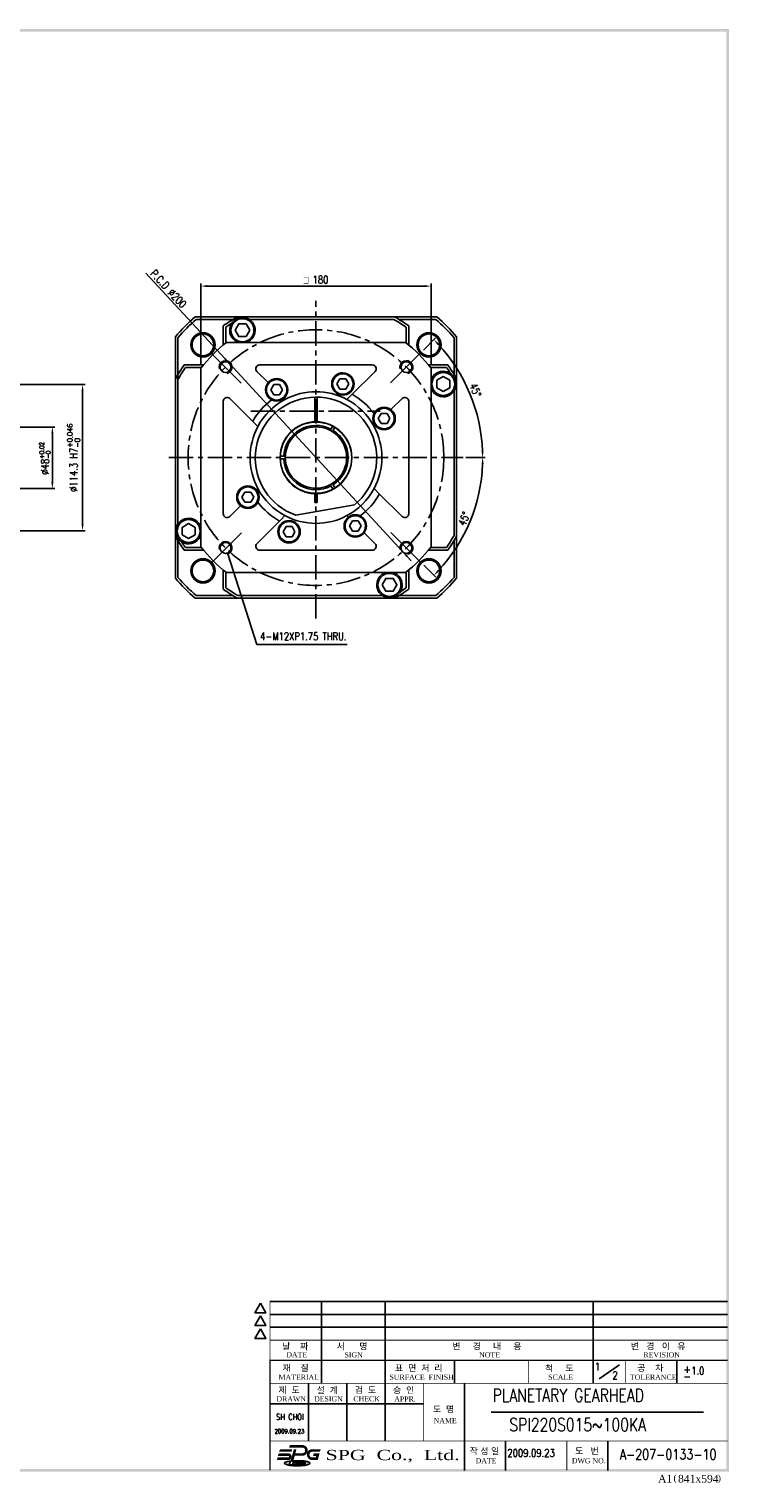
# Model space of a CAD drawing. Header units: inches. Extents: x -53 to 13571, y -3029 to 1121.
# Tile 2 of 2: x 474 to 748, y 552 to 1121. Entities that reach past the tile are written whole.
import ezdxf
from ezdxf.enums import TextEntityAlignment as Align

# ---------------------------------------------------------------- set-up
doc = ezdxf.new("R2010")
doc.units = ezdxf.units.IN
doc.header["$LTSCALE"] = 0.3
doc.linetypes.add('CENTER', pattern=[50.8, 31.75, -6.35, 6.35, -6.35])
for name, color, linetype in [('3', 3, 'Continuous'), ('AM_0N', 7, 'Continuous'), ('CENTER', 1, 'CENTER'), ('DIM', 3, 'Continuous'), ('M3', 9, 'Continuous'), ('OBJ', 7, 'Continuous'), ('외형선(ISO)', 7, 'Continuous')]:
    doc.layers.add(name, color=color, linetype=linetype)
doc.styles.add('ARIAL', font='TIMES.TTF', dxfattribs={"height": 45})
doc.styles.add('DUTCH', font='dutch.ttf', dxfattribs={"height": 4})
doc.styles.add('HBRDS', font='SIMPLEX', dxfattribs={"width": 0.8, "height": 3, "bigfont": 'HBRDS'})
doc.styles.add('WHGTXT', font='simplex.shx', dxfattribs={"width": 0.8, "height": 3, "bigfont": 'whgtxt.shx'})
doc.styles.add('WHTMTXT', font='ROMANT.shx', dxfattribs={"width": 0.8, "height": 5, "bigfont": 'WHTMTXT.shx'})
doc.dimstyles.new('WHGTXT', dxfattribs={"dimtxt": 3, "dimasz": 2.5, "dimexe": 1, "dimexo": 1, "dimgap": 0.8, "dimtad": 1, "dimdsep": 46, "dimtxsty": 'WHGTXT', "dimcen": 0, "dimclrd": 3, "dimclre": 3, "dimclrt": 3, "dimazin": 2, "dimtfac": 1, "dimtmove": 0, "dimatfit": 3, "dimfxl": 0, "dimtolj": 1, "dimtzin": 0, "dimarcsym": 0})
doc.dimstyles.new('WHGTXT$0', dxfattribs={"dimtxt": 3, "dimasz": 2.5, "dimexe": 1, "dimexo": 1, "dimgap": 1, "dimtad": 1, "dimdec": 4, "dimdsep": 46, "dimtxsty": 'WHGTXT', "dimcen": 0, "dimclrd": 3, "dimclre": 3, "dimclrt": 3, "dimadec": 0, "dimazin": 0, "dimtfac": 1, "dimtdec": 4, "dimtmove": 0, "dimatfit": 3, "dimfxl": 0, "dimtvp": 1, "dimtolj": 1, "dimtzin": 0, "dimlwd": -1, "dimlwe": -1, "dimarcsym": 0})
doc.dimstyles.new('WHGTXT$2', dxfattribs={"dimtxt": 3, "dimasz": 2.5, "dimexe": 1, "dimexo": 1, "dimgap": 1, "dimtad": 1, "dimdec": 4, "dimdsep": 46, "dimtxsty": 'WHGTXT', "dimcen": 0, "dimclrd": 3, "dimclre": 3, "dimclrt": 3, "dimadec": 0, "dimazin": 0, "dimtfac": 1, "dimtdec": 4, "dimtmove": 0, "dimatfit": 3, "dimfxl": 0, "dimtvp": 1, "dimtolj": 1, "dimtzin": 0, "dimlwd": -1, "dimlwe": -1, "dimarcsym": 0})
doc.dimstyles.new('WHGTXT$7', dxfattribs={"dimtxt": 3, "dimasz": 2.5, "dimexe": 1, "dimexo": 1, "dimgap": 1.5, "dimtad": 1, "dimdec": 4, "dimzin": 9, "dimdsep": 46, "dimtxsty": 'WHGTXT', "dimcen": 0, "dimclrd": 256, "dimclre": 256, "dimclrt": 256, "dimadec": 4, "dimazin": 2, "dimtp": 0.01, "dimtm": -0.01, "dimtfac": 1, "dimtdec": 4, "dimtmove": 0, "dimatfit": 3, "dimfxl": 0, "dimtzin": 0, "dimarcsym": 0})

# ---------------------------------------------------------------- blocks, each defined once
blk = doc.blocks.new('A$C1B8249F6')
at = {"layer": 'M3'}
h = blk.add_hatch(color=256, dxfattribs=at)
h.paths.add_polyline_path([(632.01, 9.99, 0.014588), (630.55, 9.95), (630.12, 8.34), (628.91, 8.34), (629.31, 9.83), (629.27, 9.83, 0.015619), (628.47, 9.7, 0.063192), (627.18, 9.27, 0.287816), (627.01, 8.99, 0.287816), (627.18, 8.72, 0.063192), (628.47, 8.28, 0.028693), (629.95, 8.08, 0.020666), (632.01, 7.99, 0.020666), (634.07, 8.08, 0.028693), (635.54, 8.28, 0.063192), (636.84, 8.72, 0.287816), (637.01, 8.99, 0.287816), (636.84, 9.27, 0.063192), (635.54, 9.7, 0.028693), (634.07, 9.91, 0.020666)])
h.paths.add_polyline_path([(632.52, 9.37), (633.32, 9.37), (633.32, 9.07), (633.07, 9.07), (633.07, 8.37), (632.77, 8.37), (632.77, 9.07), (632.52, 9.07)], flags=16)
h.paths.add_polyline_path([(632.42, 9.07), (632.42, 8.67, -0.414214), (632.12, 8.37), (631.92, 8.37, -0.414214), (631.62, 8.67), (631.62, 9.07, -0.414214), (631.92, 9.37), (632.12, 9.37, -0.414214)], flags=16)
h.paths.add_polyline_path([(632.12, 8.77, -0.414214), (632.02, 8.67, -0.414214), (631.92, 8.77), (631.92, 8.97, -0.414214), (632.02, 9.07, -0.414214), (632.12, 8.97)], flags=0)
h.paths.add_polyline_path([(633.72, 9.37), (633.92, 9.37, -0.414214), (634.22, 9.07), (634.22, 8.67, -0.414214), (633.92, 8.37), (633.72, 8.37, -0.414214), (633.42, 8.67), (633.42, 9.07, -0.414214)], flags=16)
h.paths.add_polyline_path([(631.52, 9.37), (631.52, 8.37), (631.22, 8.37), (630.87, 8.37), (630.52, 8.37), (630.52, 9.37), (630.82, 9.37), (631.02, 8.97), (631.22, 9.37)], flags=16)
h.paths.add_polyline_path([(633.82, 9.07, -0.414214), (633.92, 8.97), (633.92, 8.77, -0.414214), (633.82, 8.67, -0.414214), (633.72, 8.77), (633.72, 8.97, -0.414214)], flags=0)
h.paths.add_polyline_path([(634.32, 9.37), (634.82, 9.37, -0.414214), (635.12, 9.07), (635.12, 8.97, -0.291463), (634.95, 8.69), (635.12, 8.37), (634.78, 8.37), (634.62, 8.67), (634.62, 8.67), (634.62, 8.37), (634.32, 8.37)], flags=16)
h.paths.add_polyline_path([(634.62, 9.07), (634.77, 9.07, -1), (634.77, 8.97), (634.62, 8.97)], flags=0)
at = {"layer": '3', "color": 9}
for points in [[(0, 569.88), (1, 568.88), (800.82, 569.88), (800.82, 568.88)], [(800.82, 569.38), (799.82, 569.38), (800.82, 5.71), (799.82, 6.71)], [(800.82, 5.71), (799.82, 6.71), (0, 5.71), (1, 6.71)]]:
    blk.add_trace(points, dxfattribs=at)
at = {"layer": 'M3'}
for p, q in [((621.32, 72.21), (800.32, 72.21)), ((641.47, 72.21), (641.47, 40.21)), ((666.42, 72.21), (666.42, 40.21)), ((747.67, 72.21), (747.67, 40.21)), ((621.32, 67.16), (800.32, 67.16)), ((621.32, 62.21), (800.32, 62.21)), ((693.52, 49.21), (693.52, 40.21)), ((750.12, 41.94), (757.97, 47.48)), ((780.42, 49.21), (780.42, 40.21)), ((636.42, 40.21), (636.42, 17.71)), ((651.42, 40.21), (651.42, 17.71)), ((666.42, 40.21), (666.42, 17.71)), ((697.42, 40.21), (697.42, 6.21)), ((621.32, 32.21), (681.42, 32.21)), ((707.82, 29.01), (790.82, 29.01)), ((713.42, 17.71), (713.42, 6.21)), ((753.42, 17.71), (753.42, 6.21)), ((628.91, 8.34), (629.31, 9.84)), ((628.91, 8.34), (630.12, 8.34)), ((629.27, 9.83), (629.31, 9.83)), ((630.12, 8.34), (630.55, 9.95)), ((630.52, 9.37), (630.52, 8.37)), ((630.52, 9.37), (630.82, 9.37)), ((630.52, 8.37), (630.82, 8.37)), ((630.82, 9.37), (631.02, 8.97)), ((630.82, 8.77), (630.82, 8.37)), ((630.82, 8.77), (630.87, 8.37)), ((630.87, 8.37), (631.17, 8.37)), ((631.02, 8.97), (631.22, 9.37)), ((631.22, 8.77), (631.17, 8.37)), ((631.22, 9.37), (631.52, 9.37)), ((631.22, 8.77), (631.22, 8.37)), ((631.22, 8.37), (631.52, 8.37)), ((631.52, 9.37), (631.52, 8.37)), ((631.62, 9.07), (631.62, 8.67)), ((631.92, 9.37), (632.12, 9.37)), ((631.92, 8.97), (631.92, 8.77)), ((631.92, 8.37), (632.12, 8.37)), ((632.02, 9.07), (632.02, 9.07)), ((632.02, 8.67), (632.02, 8.67)), ((632.12, 8.97), (632.12, 8.77)), ((632.42, 9.07), (632.42, 8.67)), ((632.52, 9.37), (632.52, 9.07)), ((632.52, 9.37), (633.32, 9.37)), ((632.52, 9.07), (632.77, 9.07)), ((632.77, 9.07), (632.77, 8.37)), ((632.77, 8.37), (633.07, 8.37)), ((633.07, 9.07), (633.07, 8.37)), ((633.07, 9.07), (633.32, 9.07)), ((633.32, 9.37), (633.32, 9.07)), ((633.42, 9.07), (633.42, 8.67)), ((633.72, 9.37), (633.92, 9.37)), ((633.72, 8.97), (633.72, 8.77)), ((633.72, 8.37), (633.92, 8.37)), ((633.82, 9.07), (633.82, 9.07)), ((633.82, 8.67), (633.82, 8.67)), ((633.92, 8.97), (633.92, 8.77)), ((634.22, 9.07), (634.22, 8.67)), ((634.32, 9.37), (634.32, 8.37)), ((634.32, 9.37), (634.82, 9.37)), ((634.32, 8.37), (634.62, 8.37)), ((634.62, 9.07), (634.62, 8.97)), ((634.62, 9.07), (634.77, 9.07)), ((634.62, 8.97), (634.77, 8.97)), ((634.62, 8.67), (634.62, 8.67)), ((634.62, 8.67), (634.62, 8.37)), ((634.78, 8.37), (634.62, 8.67)), ((634.78, 8.37), (635.12, 8.37)), ((634.82, 9.02), (634.82, 9.02)), ((635.12, 8.37), (634.95, 8.69)), ((635.12, 9.07), (635.12, 8.97))]:
    blk.add_line(p, q, dxfattribs=at)
for points in [[(617.58, 71.6), (615.42, 67.85), (619.75, 67.85)], [(617.58, 66.65), (615.42, 62.9), (619.75, 62.9)], [(617.58, 61.55), (615.42, 57.8), (619.75, 57.8)]]:
    blk.add_lwpolyline(points, close=True, dxfattribs=at)
for points, const_width in [([(621.32, 72.21), (621.32, 49.21)], 0.3), ([(621.32, 57.11), (800.32, 57.11)], 0.3), ([(641.47, 49.21), (641.47, 57.11)], 0.3), ([(666.42, 40.21), (666.42, 57.11)], 0.3), ([(747.67, 49.21), (747.67, 57.11)], 0.3), ([(800.32, 49.21), (621.32, 49.21), (621.32, 6.21)], 0.5), ([(722.42, 40.21), (722.42, 49.21)], 0.3), ([(760.42, 40.21), (760.42, 49.21)], 0.3), ([(621.32, 40.21), (800.32, 40.21)], 0.3), ([(681.42, 17.71), (681.42, 40.21)], 0.3), ([(621.32, 17.71), (800.32, 17.71)], 0.3), ([(697.42, 6.21), (697.42, 17.71)], 0.3), ([(737.42, 6.21), (737.42, 17.71)], 0.3), ([(631.15, 14.36), (630, 10.07)], 1)]:
    blk.add_lwpolyline(points, dxfattribs=dict(at, const_width=const_width))
at = {"layer": 'M3', "const_width": 1}
for points in [[(624.73, 12.37), (628.52, 12.37, -1), (628.52, 10.74), (624.29, 10.74)], [(629.77, 13.99), (625.91, 13.99, 0.265514), (625.49, 13.75, 0.110713)], [(629.1, 15.62), (634, 15.61, -0.998395), (634, 12.41), (630.94, 12.41)], [(640.9, 13.99), (637.9, 13.99, 1), (637.9, 10.74), (639.64, 10.74), (640.08, 12.37), (638.48, 12.37)]]:
    blk.add_lwpolyline(points, format="xyb", dxfattribs=at)
at = {"layer": 'M3'}
for points in [[(627.01, 8.99, 0.287816), (627.18, 8.72, 0.063192), (628.47, 8.28, 0.028693), (629.95, 8.08, 0.020666), (632.01, 7.99, 0.020666), (634.07, 8.08, 0.028693), (635.54, 8.28, 0.063192), (636.84, 8.72, 0.287816), (637.01, 8.99, 0.287816), (636.84, 9.27, 0.063192), (635.54, 9.7, 0.028693), (634.07, 9.91, 0.020666), (632.01, 9.99, 0.014921), (630.52, 9.95, 0.014921)], [(630.52, 9.94, 0.039771), (628.47, 9.7, 0.063192), (627.18, 9.27, 0.287816), (627.01, 8.99, 0.287816)]]:
    blk.add_lwpolyline(points, format="xyb", dxfattribs=at)
for centre, radius, start, end in [((631.92, 9.07), 0.3, 90, 180), ((631.92, 8.67), 0.3, 180, 270), ((632.02, 8.97), 0.1, 90, 180), ((632.02, 8.77), 0.1, 180, 270), ((632.02, 8.97), 0.1, 0, 90), ((632.02, 8.77), 0.1, 270, 0), ((632.12, 9.07), 0.3, 0, 90), ((632.12, 8.67), 0.3, 270, 0), ((633.72, 9.07), 0.3, 90, 180), ((633.72, 8.67), 0.3, 180, 270), ((633.82, 8.97), 0.1, 90, 180), ((633.82, 8.77), 0.1, 180, 270), ((633.82, 8.97), 0.1, 0, 90), ((633.82, 8.77), 0.1, 270, 0), ((633.92, 9.07), 0.3, 0, 90), ((633.92, 8.67), 0.3, 270, 0), ((634.77, 9.02), 0.05, 0, 90), ((634.77, 9.02), 0.05, 270, 0), ((634.82, 9.07), 0.3, 0, 90), ((634.82, 8.97), 0.3, 295.0022, 0)]:
    blk.add_arc(centre, radius, start, end, dxfattribs=at)
for points in [[(624.73, 11.87), (624.73, 12.87), (624.46, 11.87)], [(625.92, 13.49), (625.06, 14), (624.89, 13.49)], [(629.1, 16.12), (628.83, 15.12), (629.1, 15.12)], [(629.77, 14.49), (629.77, 13.49), (630.04, 14.49)], [(630.67, 14.49), (631.63, 14.23), (631.7, 14.49)], [(638.21, 11.87), (638.48, 11.87), (638.48, 12.87)], [(640.9, 13.49), (641.17, 14.49), (640.9, 14.49)], [(624.29, 10.24), (624.29, 11.24), (624.03, 10.24)], [(630.48, 9.94), (629.51, 10.2), (629.42, 9.85)]]:
    blk.add_solid(points, dxfattribs=at)
at = {"layer": 'M3', "style": 'ARIAL'}
for s, height, p in [('날    짜', 2.5, (626.1, 53.46)), ('DATE', 2, (627.74, 50.43)), ('서      명', 2.5, (647.39, 53.48)), ('SIGN', 2, (650.49, 50.39)), ('변     경     내     용', 2.5, (692.67, 53.49)), ('NOTE', 2, (703.11, 50.38)), ('변   경   이   유', 2.5, (762.49, 53.53)), ('REVISION', 2, (767.38, 50.4)), ('재    질', 2.5, (626.27, 45.02)), ('표  면  처  리', 2.5, (670.25, 45)), ('척     도', 2.5, (728.91, 44.94)), ('공    차', 2.5, (765, 45.03)), ('MATERIAL', 2, (624.72, 41.64)), ('SURFACE  FINISH', 2, (668.09, 41.67)), ('SCALE', 2, (730.16, 41.67)), ('TOLERANCE', 2, (762.13, 41.66)), ('DRAWN', 2, (623.88, 33.16)), ('제  도', 2.5, (624.66, 36.38)), ('DESIGN', 2, (638.6, 33.16)), ('설  계', 2.5, (639.59, 36.33)), ('CHECK', 2, (653.95, 33.17)), ('검  도', 2.5, (654.54, 36.38)), ('승  인', 2.5, (669.46, 36.36)), ('APPR.', 2, (669.94, 33.13)), ('도  명', 2.5, (685.07, 28.87)), ('NAME', 2, (685.36, 24.66)), ('작 성 일', 2.5, (699.45, 12.49)), ('도   번', 2.5, (740.65, 12.57)), ('DATE', 2, (701.77, 9)), ('DWG NO.', 2, (739.41, 8.99)), ('A1  841x594', 3, (773.12, 1.44)), ('(                 )', 2.5, (779.14, 1.97))]:
    blk.add_text(s, height=height, dxfattribs=at).set_placement(p)
at = {"layer": 'M3', "style": 'HBRDS', "width": 0.9}
for s, p in [('+', (782.97, 44.29)), ('-', (782.97, 41.51))]:
    blk.add_text(s, height=3, dxfattribs=at).set_placement(p)
at = {"layer": 'M3', "style": 'DUTCH', "width": 1.424043}
blk.add_text('SPG  Co.,  Ltd.', height=4, dxfattribs=at).set_placement((643.09, 10.22), (695.5, 10.22), align=Align.FIT)
blk = doc.blocks.new('*D225')
at = {"color": 3}
for p, q in [((541.05, 989.28), (541.05, 1021.34)), ((543.55, 1020.34), (628.55, 1020.34)), ((631.05, 989.28), (631.05, 1021.34))]:
    blk.add_line(p, q, dxfattribs=at)
for points in [[(543.55, 1020.76), (543.55, 1019.93), (541.05, 1020.34)], [(628.55, 1020.76), (628.55, 1019.93), (631.05, 1020.34)]]:
    blk.add_solid(points, dxfattribs=at)
at = {"layer": 'Defpoints', "color": 0}
for p in [(631.05, 1020.34), (541.05, 988.28), (631.05, 988.28)]:
    blk.add_point(p, dxfattribs=at)
at = {"color": 3, "insert": (586.05, 1022.84), "char_height": 3, "attachment_point": 5, "style": 'WHGTXT'}
blk.add_mtext('\\A1;{\\Famgdt;o} 180', dxfattribs=at)
blk = doc.blocks.new('*D226')
at = {"color": 3, "lineweight": -2}
for p, q in [((519.57, 1025.45), (550.48, 991.91)), ((619.93, 916.52), (552.17, 990.07)), ((621.62, 914.69), (623.32, 912.85))]:
    blk.add_line(p, q, dxfattribs=at)
at = {"color": 3}
for points in [[(550.78, 992.19), (550.17, 991.62), (552.17, 990.07)], [(621.93, 914.97), (621.32, 914.4), (619.93, 916.52)]]:
    blk.add_solid(points, dxfattribs=at)
at = {"layer": 'Defpoints', "color": 0}
for p in [(552.17, 990.07), (619.93, 916.52)]:
    blk.add_point(p, dxfattribs=at)
at = {"color": 3, "insert": (528.37, 1019.29), "char_height": 3, "attachment_point": 5, "rotation": 312.6552, "style": 'WHGTXT'}
blk.add_mtext('\\A2;P.C.D ∅200', dxfattribs=at)
blk = doc.blocks.new('*D228')
at = {"layer": '3', "color": 3}
for p, q in [((628.04, 995.28), (632.84, 1000.09)), ((644.6, 953.3), (652.23, 953.3))]:
    blk.add_line(p, q, dxfattribs=at)
blk.add_arc((586.05, 953.3), 65.18, 2.1979, 42.8021, dxfattribs=at)
for points in [[(633.57, 997.29), (634.17, 997.87), (632.14, 999.38)], [(651.6, 955.8), (650.76, 955.79), (651.23, 953.3)]]:
    blk.add_solid(points, dxfattribs=at)
at = {"layer": 'Defpoints', "color": 0}
for p in [(627.33, 994.58), (615.22, 982.46), (649.01, 970.17), (528.5, 953.3), (643.6, 953.3)]:
    blk.add_point(p, dxfattribs=at)
at = {"layer": '3', "color": 3, "insert": (648.4, 979.61), "char_height": 3, "attachment_point": 5, "rotation": 292.8856, "style": 'WHGTXT'}
blk.add_mtext('\\A1;45°', dxfattribs=at)
blk = doc.blocks.new('*D229')
at = {"layer": '3', "color": 3}
for p, q in [((644.6, 953.3), (652.25, 953.3)), ((628.17, 911.18), (632.86, 906.48))]:
    blk.add_line(p, q, dxfattribs=at)
blk.add_arc((586.05, 953.3), 65.2, 317.197, 357.803, dxfattribs=at)
for points in [[(650.79, 950.8), (651.62, 950.79), (651.25, 953.3)], [(634.19, 908.7), (633.59, 909.28), (632.16, 907.19)]]:
    blk.add_solid(points, dxfattribs=at)
at = {"layer": 'Defpoints', "color": 0}
for p in [(528.5, 953.3), (643.6, 953.3), (615.35, 924), (642.52, 920.7), (627.46, 911.89)]:
    blk.add_point(p, dxfattribs=at)
at = {"layer": '3', "color": 3, "insert": (643.98, 929.3), "char_height": 3, "attachment_point": 5, "rotation": 67.5, "style": 'WHGTXT'}
blk.add_mtext('\\A1;45°', dxfattribs=at)
blk = doc.blocks.new('*D232')
at = {"layer": '3', "color": 3, "lineweight": -2}
for p, q in [((443.53, 965.23), (483.96, 965.23)), ((482.96, 962.73), (482.96, 943.73)), ((443.53, 941.23), (483.96, 941.23))]:
    blk.add_line(p, q, dxfattribs=at)
at = {"layer": '3', "color": 3}
for points in [[(482.55, 962.73), (483.38, 962.73), (482.96, 965.23)], [(482.55, 943.73), (483.38, 943.73), (482.96, 941.23)]]:
    blk.add_solid(points, dxfattribs=at)
at = {"layer": 'Defpoints', "color": 0}
for p in [(442.53, 965.23), (442.53, 941.23), (482.96, 941.23)]:
    blk.add_point(p, dxfattribs=at)
at = {"layer": '3', "color": 3, "insert": (480.06, 952.99), "char_height": 3, "attachment_point": 5, "rotation": 90, "style": 'WHGTXT'}
blk.add_mtext('\\A1;%%c48{\\H1.800000;\\S+0.02^ -0;}', dxfattribs=at)
blk = doc.blocks.new('*D233')
at = {"layer": '3', "color": 3}
for p, q in [((462.53, 981.81), (495.77, 981.81)), ((494.77, 979.31), (494.77, 927.16)), ((462.53, 924.66), (495.77, 924.66))]:
    blk.add_line(p, q, dxfattribs=at)
for points in [[(494.35, 979.31), (495.18, 979.31), (494.77, 981.81)], [(494.35, 927.16), (495.18, 927.16), (494.77, 924.66)]]:
    blk.add_solid(points, dxfattribs=at)
at = {"layer": 'Defpoints', "color": 0}
for p in [(461.53, 981.81), (461.53, 924.66), (494.77, 924.66)]:
    blk.add_point(p, dxfattribs=at)
at = {"layer": '3', "color": 3, "insert": (491.28, 953.23), "char_height": 3, "attachment_point": 5, "rotation": 90, "style": 'WHGTXT'}
blk.add_mtext('\\A1;%%c114.3 H7{}{\\H0.71x;\\C3;\\S+0.046^ -0;}', dxfattribs=at)

msp = doc.modelspace()

# ---------------------------------------------------------------- linework, layer by layer
for p, q in [((633.286897, 1008.296345), (538.814679, 1008.296345)), ((549.800788, 1004.82243), (549.800788, 997.546345)), ((622.300788, 1004.82243), (622.300788, 997.546345)), ((531.050788, 1000.532454), (531.050788, 906.060236)), ((641.050788, 1000.532454), (641.050788, 906.060236)), ((534.524702, 989.546345), (541.800788, 989.546345)), ((637.576874, 989.546345), (630.300788, 989.546345)), ((585.550788, 967.155123), (585.550788, 976.908791)), ((586.550788, 967.155123), (586.550788, 976.908791)), ((585.550788, 935.664055), (585.550788, 939.172986)), ((586.550788, 935.664055), (586.550788, 939.172986)), ((578.235669, 930.736696), (601.072569, 934.768169)), ((586.550788, 935.664055), (585.550788, 935.664055)), ((534.524702, 917.046345), (541.800788, 917.046345)), ((637.576874, 917.046345), (630.300788, 917.046345)), ((549.800788, 901.770259), (549.800788, 909.046345)), ((622.300788, 901.770259), (622.300788, 909.046345)), ((633.286897, 898.296345), (538.814679, 898.296345))]:
    msp.add_line(p, q)
for points in [[(560.188288, 1003.092805), (558.744538, 1005.593454), (555.857038, 1005.593454), (554.413288, 1003.092805), (555.857038, 1000.592157), (558.744538, 1000.592157)], [(635.847249, 979.158845), (638.347897, 980.602595), (638.347897, 983.490095), (635.847249, 984.933845), (633.3466, 983.490095), (633.3466, 980.602595)], [(536.254327, 927.433845), (533.753679, 925.990095), (533.753679, 923.102595), (536.254327, 921.658845), (538.754976, 923.102595), (538.754976, 925.990095)], [(611.913288, 903.499884), (613.357038, 900.999236), (616.244538, 900.999236), (617.688288, 903.499884), (616.244538, 906.000532), (613.357038, 906.000532)]]:
    msp.add_lwpolyline(points, close=True)
for centre, radius in [((557.300788, 1003.092805), 4.5), ((541.856614, 997.358228), 4.25), ((630.244962, 997.358228), 4.25), ((550.695409, 988.651724), 2.125), ((621.406047, 988.651764), 2.125), ((570.675788, 979.794336), 4), ((596.567907, 982.059603), 4), ((635.847249, 982.046345), 4.5), ((612.681069, 968.539055), 4), ((559.420507, 937.789055), 4), ((536.254327, 924.546345), 4.5), ((575.533668, 924.268507), 4), ((601.425788, 926.533774), 4), ((550.695449, 917.941006), 2.125), ((621.406087, 917.941046), 2.125), ((541.856614, 908.969881), 4.25), ((630.244962, 908.969881), 4.25), ((614.800788, 903.499884), 4.5)]:
    msp.add_circle(centre, radius)
for centre, radius, start, end in [((586.050788, 953.296345), 72.5, 130.65724864, 139.34275136), ((586.050788, 953.296345), 63, 119.18898244, 125.12742686), ((586.050788, 953.296345), 63, 54.87257314, 60.81101756), ((586.050788, 953.296345), 72.5, 40.65724864, 49.34275136), ((541.800788, 997.546345), 8, 358.09661803, 0), ((630.300788, 997.546345), 8, 180, 181.90338196), ((586.050788, 953.296345), 63, 144.87257314, 150.81101756), ((541.800788, 997.546345), 8, 270, 271.90338197), ((630.300788, 997.546345), 8, 268.09661804, 270), ((586.050788, 953.296345), 63, 29.18898244, 35.12742686), ((586.050788, 953.164055), 23.75, 309.23451687, 250.78841264), ((586.050788, 953.164055), 14, 92.0467131, 267.9532869), ((586.050788, 953.164055), 14, 272.0467131, 87.9532869), ((586.050788, 953.296345), 63, 209.18898244, 215.12742686), ((586.050788, 953.296345), 63, 324.87257314, 330.81101756), ((541.800788, 909.046345), 8, 88.09661804, 90), ((630.300788, 909.046345), 8, 90, 91.90338195), ((586.050788, 953.296345), 72.5, 220.65724864, 229.34275136), ((541.800788, 909.046345), 8, 0, 1.90338196), ((630.300788, 909.046345), 8, 178.09661805, 180), ((586.050788, 953.296345), 72.5, 310.65724864, 319.34275136), ((586.050788, 953.296345), 63, 234.87257314, 240.81101756), ((586.050788, 953.296345), 63, 299.18898244, 305.12742686)]:
    msp.add_arc(centre, radius, start, end)
at = {"color": 1}
for centre in [(550.695449, 988.651684), (621.406087, 988.651724), (550.695489, 917.940966), (621.406127, 917.941006)]:
    msp.add_arc(centre, 2.5, 281.16646812, 194.25508242, dxfattribs=at)
at = {"layer": '3'}
for p, q in [((553.600826, 1007.296345), (539.186622, 1007.296345)), ((616.51388, 1007.296345), (560.008233, 1007.296345)), ((632.914953, 1007.296345), (618.500749, 1007.296345)), ((550.800788, 1004.300634), (550.800788, 998.08962)), ((621.300788, 1004.300634), (621.300788, 998.08962)), ((532.050788, 1000.16051), (532.050788, 927.25379)), ((640.050788, 1000.16051), (640.050788, 985.746306)), ((535.046499, 988.546345), (541.257513, 988.546345)), ((637.055077, 988.546345), (630.844063, 988.546345)), ((640.050788, 979.3389), (640.050788, 922.833252)), ((585.550788, 973.9802), (586.550788, 973.9802)), ((586.550788, 973.9802), (585.550788, 973.9802)), ((585.550788, 973.4802), (586.550788, 973.4802)), ((586.550788, 973.4802), (585.550788, 973.4802)), ((585.550788, 969.4802), (586.550788, 969.4802)), ((586.550788, 969.4802), (585.550788, 969.4802)), ((585.550788, 968.9802), (586.550788, 968.9802)), ((586.550788, 968.9802), (585.550788, 968.9802)), ((532.050788, 920.846383), (532.050788, 906.432179)), ((535.046499, 918.046345), (541.257513, 918.046345)), ((637.055077, 918.046345), (630.844063, 918.046345)), ((640.050788, 920.846383), (640.050788, 906.432179)), ((550.800788, 902.292056), (550.800788, 908.50307)), ((621.300788, 902.292056), (621.300788, 908.50307)), ((553.600826, 899.296345), (539.186622, 899.296345)), ((612.093343, 899.296345), (555.587695, 899.296345)), ((632.914953, 899.296345), (618.500749, 899.296345))]:
    msp.add_line(p, q, dxfattribs=at)
for centre in [(541.856614, 997.358228), (630.244962, 997.358228), (541.856614, 908.969881), (630.244962, 908.969881)]:
    msp.add_circle(centre, 4.75, dxfattribs=at)
for radius, start, end in [(71.5, 130.95323946, 139.04676054), (62, 55.35093772, 60.57129282), (71.5, 40.95323946, 49.04676054), (62, 122.09152849, 124.64906228), (62, 145.35093772, 150.57129282), (62, 32.09152849, 34.64906228), (12.57735, 62.27833687, 177.72166313), (12.57735, 302.27833687, 57.72166313), (12.57735, 182.27833687, 297.72166313), (62, 325.35093772, 330.57129282), (62, 212.09152849, 214.64906228), (71.5, 220.95323946, 229.04676054), (71.5, 310.95323946, 319.04676054), (62, 235.35093772, 240.57129282), (62, 302.09152849, 304.64906228)]:
    msp.add_arc((586.050788, 953.296345), radius, start, end, dxfattribs=at)
at = {"layer": 'AM_0N'}
for p, q in [((595.413207, 984.059603), (594.258506, 982.059603)), ((597.722608, 984.059603), (595.413207, 984.059603)), ((598.877308, 982.059603), (597.722608, 984.059603)), ((569.521087, 981.794336), (568.366387, 979.794336)), ((568.366387, 979.794336), (569.521087, 977.794336)), ((571.830488, 981.794336), (569.521087, 981.794336)), ((572.985189, 979.794336), (571.830488, 981.794336)), ((571.830488, 977.794336), (572.985189, 979.794336)), ((594.258506, 982.059603), (595.413207, 980.059603)), ((595.413207, 980.059603), (597.722608, 980.059603)), ((597.722608, 980.059603), (598.877308, 982.059603)), ((569.521087, 977.794336), (571.830488, 977.794336)), ((611.526369, 970.539055), (610.371668, 968.539055)), ((610.371668, 968.539055), (611.526369, 966.539055)), ((613.83577, 970.539055), (611.526369, 970.539055)), ((614.99047, 968.539055), (613.83577, 970.539055)), ((613.83577, 966.539055), (614.99047, 968.539055)), ((611.526369, 966.539055), (613.83577, 966.539055)), ((558.265806, 939.789055), (557.111106, 937.789055)), ((560.575207, 939.789055), (558.265806, 939.789055)), ((561.729908, 937.789055), (560.575207, 939.789055)), ((557.111106, 937.789055), (558.265806, 935.789055)), ((558.265806, 935.789055), (560.575207, 935.789055)), ((560.575207, 935.789055), (561.729908, 937.789055)), ((600.271087, 928.533774), (599.116387, 926.533774)), ((602.580488, 928.533774), (600.271087, 928.533774)), ((603.735189, 926.533774), (602.580488, 928.533774)), ((574.378968, 926.268507), (573.224267, 924.268507)), ((573.224267, 924.268507), (574.378968, 922.268507)), ((576.688369, 926.268507), (574.378968, 926.268507)), ((574.378968, 922.268507), (576.688369, 922.268507)), ((577.84307, 924.268507), (576.688369, 926.268507)), ((576.688369, 922.268507), (577.84307, 924.268507)), ((599.116387, 926.533774), (600.271087, 924.533774)), ((600.271087, 924.533774), (602.580488, 924.533774)), ((602.580488, 924.533774), (603.735189, 926.533774))]:
    msp.add_line(p, q, dxfattribs=at)
at = {"layer": 'CENTER'}
for p, q in [((586.050788, 890.357044), (586.050788, 1014.561552)), ((560.511028, 971.4802), (611.099967, 971.4802)), ((528.502306, 953.296345), (643.59927, 953.296345))]:
    msp.add_line(p, q, dxfattribs=at)
at = {"layer": 'CENTER', "ltscale": 2}
for p, q in [((556.751229, 982.331323), (544.639668, 994.442884)), ((615.218056, 982.463613), (627.329618, 994.575174)), ((556.883519, 923.864496), (544.771958, 911.752935)), ((615.350346, 923.996786), (627.461908, 911.885225))]:
    msp.add_line(p, q, dxfattribs=at)
at = {"layer": 'CENTER'}
msp.add_circle((586.050788, 953.296345), 50, dxfattribs=at)
at = {"layer": 'OBJ', "ltscale": 25.4}
for p, q in [((592.613309, 965.662965), (591.612565, 963.929625)), ((593.479335, 965.162965), (592.47859, 963.429625)), ((572.059719, 953.796345), (574.061209, 953.796345)), ((572.059719, 952.796345), (574.061209, 952.796345)), ((592.613309, 940.929724), (591.612565, 942.663065)), ((593.479335, 941.429724), (592.47859, 943.163065))]:
    msp.add_line(p, q, dxfattribs=at)
for radius in [14, 12]:
    msp.add_circle((586.050788, 953.296345), radius, dxfattribs=at)
for centre, start, end in [((557.300788, 1003.092805), 286.40442958, 253.59557042), ((635.847249, 982.046345), 196.40442961, 163.59557039), ((536.254327, 924.546345), 16.40442946, 343.59557054), ((614.800788, 903.499884), 106.4044295, 73.5955705)]:
    msp.add_arc(centre, 5, start, end, dxfattribs=at)
at = {"layer": '외형선(ISO)'}
for p, q in [((551.065077, 998.296345), (621.036499, 998.296345)), ((564.02871, 989.546345), (608.072866, 989.546345)), ((541.050788, 918.310633), (541.050788, 988.282056)), ((567.334794, 982.61894), (562.96805, 986.985685)), ((609.133526, 986.985685), (599.847667, 977.699826)), ((631.050788, 988.282056), (631.050788, 918.310633)), ((549.800788, 931.274267), (549.800788, 975.318423)), ((552.361448, 976.379083), (561.305265, 967.435266)), ((573.500392, 976.453342), (573.935528, 976.018206)), ((585.550788, 974.669114), (585.550788, 968.169114)), ((598.166048, 976.018206), (599.847667, 977.699826)), ((615.516151, 972.155106), (619.740128, 976.379083)), ((622.300788, 975.318423), (622.300788, 931.274267)), ((563.328927, 965.411604), (561.305265, 967.435266)), ((609.221735, 965.86069), (608.772649, 965.411604)), ((562.733515, 940.585673), (563.328927, 941.181085)), ((608.772649, 941.181085), (610.796311, 939.157423)), ((619.740128, 930.213607), (610.796311, 939.157423)), ((556.441063, 934.293221), (552.361448, 930.213607)), ((562.96805, 919.607005), (572.253909, 928.892864)), ((573.935528, 930.574483), (572.253909, 928.892864)), ((598.91159, 929.828941), (598.166048, 930.574483)), ((605.047615, 923.692916), (609.133526, 919.607005)), ((608.072866, 917.046345), (564.02871, 917.046345)), ((621.036499, 908.296345), (551.065077, 908.296345))]:
    msp.add_line(p, q, dxfattribs=at)
for centre in [(570.675788, 979.794336), (612.681069, 968.539055), (559.420507, 937.789055), (601.425788, 926.533774)]:
    msp.add_circle(centre, 4.375, dxfattribs=at)
for centre, radius, start, end in [((586.050788, 953.296345), 57, 127.86364636, 142.13635364), ((586.050788, 953.296345), 57, 37.86364636, 52.13635364), ((564.02871, 988.046345), 1.5, 90, 225), ((608.072866, 988.046345), 1.5, 315, 90), ((596.567907, 982.059603), 4.375, 336.66371693, 335.94590627), ((586.050788, 953.296345), 25.75, 61.93353337, 118.06646663), ((586.050788, 953.164055), 28.575, 37.34236805, 60.41097549), ((551.300788, 975.318423), 1.5, 45, 180), ((586.050788, 953.164055), 28.575, 127.34236805, 150.02221802), ((586.050788, 953.296345), 25.75, 118.06646663, 151.93353337), ((586.050788, 953.296345), 25.75, 28.06646663, 61.93353337), ((620.800788, 975.318423), 1.5, 0, 135), ((586.050788, 953.296345), 25.75, 151.93353337, 208.06646663), ((586.050788, 953.296345), 25.75, 331.93353337, 28.06646663), ((586.050788, 953.296345), 25.75, 208.06646663, 241.93353337), ((586.050788, 953.296345), 25.75, 298.06646663, 331.93353337), ((586.050788, 953.164055), 28.575, 307.34236805, 330.41097549), ((586.050788, 953.164055), 28.575, 217.34236805, 240.02221802), ((551.300788, 931.274267), 1.5, 180, 315), ((575.533668, 924.268507), 4.375, 156.66371693, 155.94590627), ((586.050788, 953.296345), 25.75, 241.93353337, 298.06646663), ((620.800788, 931.274267), 1.5, 225, 0), ((586.050788, 953.296345), 57, 217.86364636, 232.13635364), ((564.02871, 918.546345), 1.5, 135, 270), ((608.072866, 918.546345), 1.5, 270, 45), ((586.050788, 953.296345), 57, 307.86364636, 322.13635364)]:
    msp.add_arc(centre, radius, start, end, dxfattribs=at)

# ---------------------------------------------------------------- block references
msp.add_blockref('A$C1B8249F6', (-53.278656, 550.979011))

# ---------------------------------------------------------------- texts
at = {"layer": '3', "width": 0.8}
for s, height, style, p in [('1', 3, 'WHGTXT', (695.186571, 596.260428)), ('1.0', 3, 'WHGTXT', (732.773437, 594.634461)), ('2', 3, 'WHGTXT', (702.012166, 592.915716)), ('PLANETARY GEARHEAD', 5, 'WHTMTXT', (655.139771, 584.042764)), ('SH CHOI', 2.4, 'WHGTXT', (570.447979, 576.9013)), ('SPI220S015~100KA', 5, 'WHTMTXT', (661.665323, 572.546747)), ('2009.09.23', 1.68, 'WHGTXT', (569.910505, 571.655963)), ('2009.09.23', 3, 'WHGTXT', (660.904307, 562.482553))]:
    msp.add_text(s, height=height, dxfattribs=dict(at, style=style)).set_placement(p)
at = {"layer": 'DIM', "color": 3, "style": 'WHGTXT', "width": 0.8}
msp.add_text('4-M12XP1.75 THRU.', height=3, dxfattribs=at).set_placement((564.241399, 881.862648))
at = {"layer": 'M3', "color": 3, "style": 'WHGTXT', "width": 0.8}
msp.add_text('A-207-0133-10', height=4, dxfattribs=at).set_placement((723.760639, 563.45743), align=Align.MIDDLE)

# ---------------------------------------------------------------- dimensions: what is measured, and where the dimension line sits
dim = msp.add_diameter_dim_2p(p1=(619.930057, 916.524139), p2=(552.171519, 990.06855), text='P.C.D <>', dimstyle='WHGTXT', override={"dimlfac": 2, "dimtp": 0.2, "dimtm": 0.2, "dimtfac": 0.8, "dimtolj": 2, "dimtzin": 8})
dim.commit()
dim.dimension.update_dxf_attribs({"geometry": '*D226', "text_midpoint": (526.682275, 1017.73431), "dimtype": 163})
dim = msp.add_linear_dim(base=(631.050788, 1020.344679), p1=(541.050788, 988.282056), p2=(631.050788, 988.282056), text='{\\Famgdt;o} <>', dimstyle='WHGTXT$0', override={"dimlfac": 2})
dim.commit()
dim.dimension.update_dxf_attribs({"geometry": '*D225', "text_midpoint": (586.050788, 1022.844679)})
at = {"layer": '3'}
dim = msp.add_angular_dim_2l(base=(649.005674, 970.165056), line1=((528.502306, 953.296345), (643.59927, 953.296345)), line2=((615.218056, 982.463613), (627.329618, 994.575174)), dimstyle='WHGTXT$2', dxfattribs=at)
dim.commit()
dim.dimension.update_dxf_attribs({"geometry": '*D228', "text_midpoint": (646.096044, 978.642712), "dimtype": 162})
for base, p1, p2, text, override, picture, middle in [((494.768242, 924.6552), (461.526939, 981.8052), (461.526939, 924.6552), '%%c<> H7{}{\\H0.71x;\\C3;\\S+0.046^ -0;}', {"dimlfac": 2, "dimtp": 0.046, "dimtm": 1e-09, "dimtfac": 0.7, "dimtzin": 8}, '*D233', (494.768242, 953.2302)), ((482.964223, 941.225057), (442.526939, 965.225057), (442.526939, 941.225057), '%%c<>', {"dimgap": 0.8, "dimdec": 2, "dimlfac": 2, "dimadec": 2, "dimazin": 2, "dimtol": 1, "dimtp": 0.02, "dimtm": 1e-09, "dimtfac": 0.6, "dimtdec": 2, "dimtvp": 0, "dimtzin": 8, "dimlwd": 65534, "dimlwe": 65534}, '*D232', (482.964223, 952.986674))]:
    dim = msp.add_linear_dim(base=base, p1=p1, p2=p2, angle=90, text=text, dimstyle='WHGTXT$0', override=override, dxfattribs=at)
    dim.commit()
    dim.dimension.update_dxf_attribs({"geometry": picture, "text_midpoint": middle, "dimtype": 160})
dim = msp.add_angular_dim_2l(base=(642.516881, 920.695631), line1=((615.350346, 923.996786), (627.461908, 911.885225)), line2=((528.502306, 953.296345), (643.59927, 953.296345)), dimstyle='WHGTXT$2', dxfattribs=at)
dim.commit()
dim.dimension.update_dxf_attribs({"geometry": '*D229', "text_midpoint": (643.979354, 929.301547)})

# ---------------------------------------------------------------- leaders
msp.add_leader([(551.538734, 915.587471), (562.87581, 880.168901), (598.281275, 880.168901)], dimstyle='WHGTXT$7', override={"dimgap": 0.8, "dimdec": 2, "dimlfac": 2, "dimzin": 8, "dimclrd": 3, "dimclre": 3, "dimclrt": 3, "dimadec": 2, "dimtol": 1, "dimtp": 0.2, "dimtm": 0.2, "dimtfac": 0.8, "dimtdec": 2, "dimtolj": 2, "dimtzin": 8})

doc.saveas('drawing.dxf')
